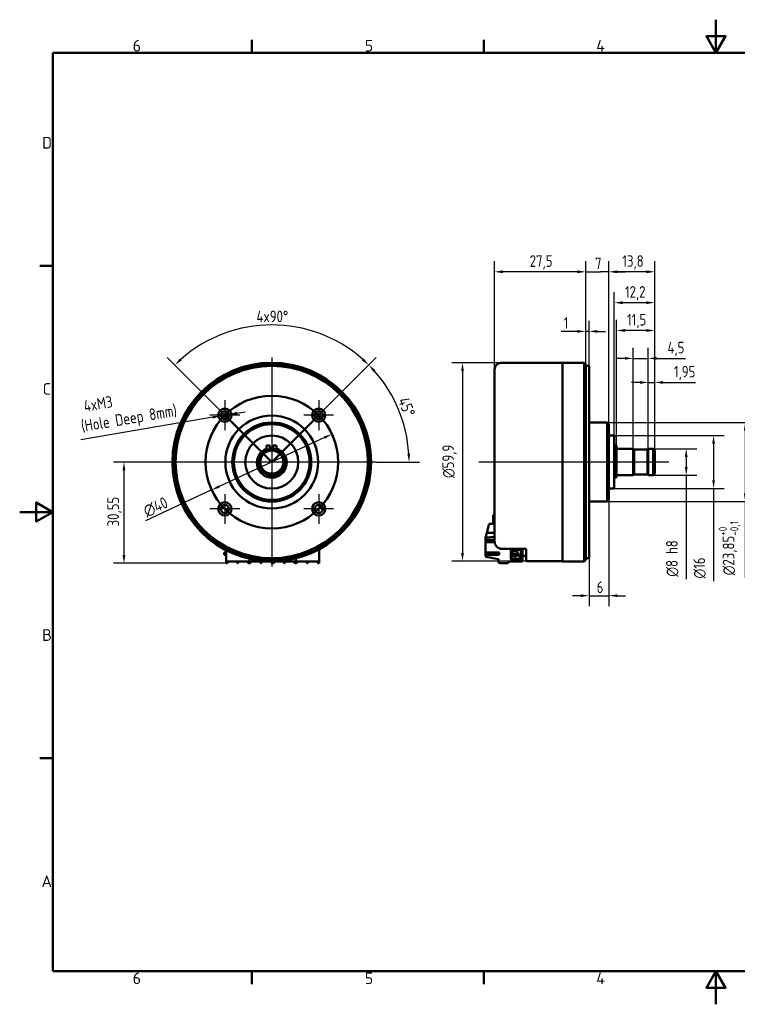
# Model space of a CAD drawing. Header units: millimetres. Extents: x 0 to 420, y 0 to 297.
# Tile 1 of 4: x 0 to 216, y 0 to 297. Entities that reach past the tile are written whole.
import ezdxf

# ---------------------------------------------------------------- set-up
doc = ezdxf.new("R2010")
doc.units = ezdxf.units.MM
for name, color, linetype, lineweight in [('Bemaßungen(DIN)', 7, 'Continuous', 25), ('Linien mit spezieller Bezeichnung(DIN)', 7, 'Continuous', 50), ('Mittellinie(DIN)', 7, 'Continuous', 25), ('Mittelpunktmarkierung(DIN)', 7, 'Continuous', 25), ('Rahmen_0', 7, 'Continuous', 50), ('Rahmen_2', 7, 'Continuous', 50), ('Sichtbare Kanten(DIN)', 7, 'Continuous', 50), ('Skizziergeometrie(DIN)', 7, 'Continuous', 50)]:
    doc.layers.add(name, color=color, linetype=linetype, lineweight=lineweight)
doc.styles.add('Aktuell-DIN', font='isocpeur.ttf', dxfattribs={"width": 0.8})
doc.styles.add('Rahmen_1', font='isocpeur.ttf')
doc.dimstyles.new('STANDARD-DIN - Methode 2b', dxfattribs={"dimtxt": 3.5, "dimasz": 2.5, "dimexe": 3.175, "dimexo": 0, "dimgap": 0.8, "dimtad": 1, "dimrnd": 1e-08, "dimtxsty": 'Aktuell-DIN', "dimcen": 0.09, "dimdle": 10, "dimclrd": 7, "dimclre": 7, "dimclrt": 7, "dimadec": 0, "dimazin": 2, "dimtfac": 0.714286, "dimtmove": 0, "dimatfit": 3, "dimfxl": 1, "dimtolj": 1, "dimlwd": 25, "dimlwe": 25, "dimarcsym": 0})

# ---------------------------------------------------------------- blocks, each defined once
blk = doc.blocks.new('Ränder Standardrahmen')
at = {"layer": 'Rahmen_0'}
for p, q in [((70, 287), (70, 290.9)), ((140, 287), (140, 290.9)), ((10, 222.75), (6.1, 222.75)), ((10, 74.25), (6.1, 74.25)), ((70, 10), (70, 6.1)), ((140, 10), (140, 6.1))]:
    blk.add_line(p, q, dxfattribs=at)
at = {"layer": 'Rahmen_0', "flags": 128}
for points in [[(210, 297), (210, 287), (207.11, 292), (212.89, 292), (210, 287)], [(10, 10), (10, 287), (410, 287), (410, 10), (10, 10)], [(0, 148.5), (10, 148.5), (5, 151.39), (5, 145.61), (10, 148.5)], [(210, 0), (210, 10), (207.11, 5), (212.89, 5), (210, 10)]]:
    blk.add_lwpolyline(points, dxfattribs=at)
at = {"layer": 'Rahmen_2', "char_height": 3.5, "attachment_point": 7, "style": 'Rahmen_1'}
for s, insert in [('6', (34.08, 287.4)), ('5', (104.08, 287.4)), ('4', (173.9, 287.4)), ('D', (6.75, 258.13)), ('C', (6.93, 183.88)), ('B', (6.75, 109.63)), ('A', (6.58, 35.38)), ('6', (34.08, 6.1)), ('5', (104.08, 6.1)), ('4', (173.9, 6.1))]:
    blk.add_mtext(s, dxfattribs=dict(at, insert=insert))
blk = doc.blocks.new('*D8')
at = {"layer": 'Bemaßungen(DIN)', "color": 7, "linetype": 'Continuous', "lineweight": 25, "transparency": 16777216}
for p, q in [((143.23, 191.47), (143.23, 224.12)), ((170.73, 193.02), (170.73, 224.12)), ((168.23, 220.95), (145.73, 220.95))]:
    blk.add_line(p, q, dxfattribs=at)
at = {"layer": 'Bemaßungen(DIN)', "color": 7, "linetype": 'Continuous', "transparency": 16777216}
for points in [[(145.73, 221.37), (145.73, 220.53), (143.23, 220.95)], [(168.23, 221.37), (168.23, 220.53), (170.73, 220.95)]]:
    blk.add_solid(points, dxfattribs=at)
at = {"layer": 'Defpoints', "color": 0, "linetype": 'Continuous', "transparency": 16777216}
for p in [(143.23, 220.95), (143.23, 191.47), (170.73, 193.02)]:
    blk.add_point(p, dxfattribs=at)
at = {"layer": 'Bemaßungen(DIN)', "color": 7, "linetype": 'Continuous', "lineweight": 25, "transparency": 16777216, "insert": (153.83, 225.95), "char_height": 3.5, "attachment_point": 1, "style": 'Aktuell-DIN'}
blk.add_mtext('\\A1;27,5', dxfattribs=at)
blk = doc.blocks.new('*D9')
at = {"layer": 'Bemaßungen(DIN)', "color": 7, "linetype": 'Continuous', "lineweight": 25, "transparency": 16777216}
for p, q in [((170.73, 193.02), (170.73, 224.12)), ((177.73, 174.99), (177.73, 224.12)), ((168.23, 220.95), (165.73, 220.95)), ((170.73, 220.95), (173.23, 220.95)), ((173.23, 220.95), (175.23, 220.95)), ((177.73, 220.95), (175.23, 220.95)), ((180.23, 220.95), (182.73, 220.95))]:
    blk.add_line(p, q, dxfattribs=at)
at = {"layer": 'Bemaßungen(DIN)', "color": 7, "linetype": 'Continuous', "transparency": 16777216}
for points in [[(168.23, 221.37), (168.23, 220.53), (170.73, 220.95)], [(180.23, 221.37), (180.23, 220.53), (177.73, 220.95)]]:
    blk.add_solid(points, dxfattribs=at)
at = {"layer": 'Defpoints', "color": 0, "linetype": 'Continuous', "transparency": 16777216}
for p in [(177.73, 220.95), (170.73, 193.02), (177.73, 174.99)]:
    blk.add_point(p, dxfattribs=at)
at = {"layer": 'Bemaßungen(DIN)', "color": 7, "linetype": 'Continuous', "lineweight": 25, "transparency": 16777216, "insert": (173.53, 225.25), "char_height": 3.5, "attachment_point": 1, "style": 'Aktuell-DIN'}
blk.add_mtext('\\A1;7', dxfattribs=at)
blk = doc.blocks.new('*D10')
at = {"layer": 'Bemaßungen(DIN)', "color": 7, "linetype": 'Continuous', "lineweight": 25, "transparency": 16777216}
for p, q in [((170.73, 193.02), (170.73, 206.15)), ((171.73, 192.57), (171.73, 206.15)), ((168.23, 202.98), (163.29, 202.98)), ((171.73, 202.98), (170.73, 202.98)), ((174.23, 202.98), (176.73, 202.98))]:
    blk.add_line(p, q, dxfattribs=at)
at = {"layer": 'Bemaßungen(DIN)', "color": 7, "linetype": 'Continuous', "transparency": 16777216}
for points in [[(168.23, 203.39), (168.23, 202.56), (170.73, 202.98)], [(174.23, 203.39), (174.23, 202.56), (171.73, 202.98)]]:
    blk.add_solid(points, dxfattribs=at)
at = {"layer": 'Defpoints', "color": 0, "linetype": 'Continuous', "transparency": 16777216}
for p in [(170.73, 202.98), (170.73, 193.02), (171.73, 192.57)]:
    blk.add_point(p, dxfattribs=at)
at = {"layer": 'Bemaßungen(DIN)', "color": 7, "linetype": 'Continuous', "lineweight": 25, "transparency": 16777216, "insert": (164.09, 207.28), "char_height": 3.5, "attachment_point": 1, "style": 'Aktuell-DIN'}
blk.add_mtext('\\A1;1', dxfattribs=at)
blk = doc.blocks.new('*D11')
at = {"layer": 'Bemaßungen(DIN)', "color": 7, "linetype": 'Continuous', "lineweight": 25, "transparency": 16777216}
for p, q in [((191.03, 167.57), (204.21, 167.57)), ((201.03, 165.07), (201.03, 162.07)), ((191.03, 159.57), (204.21, 159.57)), ((201.03, 159.57), (201.03, 128.21))]:
    blk.add_line(p, q, dxfattribs=at)
at = {"layer": 'Bemaßungen(DIN)', "color": 7, "linetype": 'Continuous', "transparency": 16777216}
for points in [[(200.61, 165.07), (201.45, 165.07), (201.03, 167.57)], [(200.61, 162.07), (201.45, 162.07), (201.03, 159.57)]]:
    blk.add_solid(points, dxfattribs=at)
at = {"layer": 'Defpoints', "color": 0, "linetype": 'Continuous', "transparency": 16777216}
for p in [(191.03, 167.57), (191.03, 159.57), (201.03, 159.57)]:
    blk.add_point(p, dxfattribs=at)
at = {"layer": 'Bemaßungen(DIN)', "color": 7, "linetype": 'Continuous', "lineweight": 25, "transparency": 16777216, "insert": (194.96, 129.01), "char_height": 3.5, "attachment_point": 1, "rotation": 90, "style": 'Aktuell-DIN'}
blk.add_mtext('\\A1;{\\fAIGDT|b0|i0;\\H3.5000;\\ln}\\fISOCPEUR|b0|i0;\\H3.5000;8 h8', dxfattribs=at)
blk = doc.blocks.new('*D12')
at = {"layer": 'Bemaßungen(DIN)', "color": 7, "linetype": 'Continuous', "lineweight": 25, "transparency": 16777216}
for p, q in [((179.33, 171.57), (212.46, 171.57)), ((209.29, 169.07), (209.29, 158.07)), ((179.33, 155.57), (212.46, 155.57)), ((209.29, 155.57), (209.29, 127.66))]:
    blk.add_line(p, q, dxfattribs=at)
at = {"layer": 'Bemaßungen(DIN)', "color": 7, "linetype": 'Continuous', "transparency": 16777216}
for points in [[(208.87, 169.07), (209.7, 169.07), (209.29, 171.57)], [(208.87, 158.07), (209.7, 158.07), (209.29, 155.57)]]:
    blk.add_solid(points, dxfattribs=at)
at = {"layer": 'Defpoints', "color": 0, "linetype": 'Continuous', "transparency": 16777216}
for p in [(179.33, 171.57), (179.33, 155.57), (209.29, 155.57)]:
    blk.add_point(p, dxfattribs=at)
at = {"layer": 'Bemaßungen(DIN)', "color": 7, "linetype": 'Continuous', "lineweight": 25, "transparency": 16777216, "insert": (203.22, 128.46), "char_height": 3.5, "attachment_point": 1, "rotation": 90, "style": 'Aktuell-DIN'}
blk.add_mtext('\\A1;{\\fAIGDT|b0|i0;\\H3.5000;\\ln}\\fISOCPEUR|b0|i0;\\H3.5000;16', dxfattribs=at)
blk = doc.blocks.new('*D13')
at = {"layer": 'Bemaßungen(DIN)', "color": 7, "linetype": 'Continuous', "lineweight": 25, "transparency": 16777216}
for p, q in [((177.23, 175.49), (222, 175.49)), ((218.83, 172.99), (218.83, 154.14)), ((177.23, 151.64), (222, 151.64)), ((218.83, 151.64), (218.83, 128.63))]:
    blk.add_line(p, q, dxfattribs=at)
at = {"layer": 'Bemaßungen(DIN)', "color": 7, "linetype": 'Continuous', "transparency": 16777216}
for points in [[(218.41, 172.99), (219.24, 172.99), (218.83, 175.49)], [(218.41, 154.14), (219.24, 154.14), (218.83, 151.64)]]:
    blk.add_solid(points, dxfattribs=at)
at = {"layer": 'Defpoints', "color": 0, "linetype": 'Continuous', "transparency": 16777216}
for p in [(177.23, 175.49), (177.23, 151.64), (218.83, 151.64)]:
    blk.add_point(p, dxfattribs=at)
at = {"layer": 'Bemaßungen(DIN)', "color": 7, "linetype": 'Continuous', "lineweight": 25, "transparency": 16777216, "insert": (210.79, 129.43), "char_height": 3.5, "attachment_point": 1, "rotation": 90, "style": 'Aktuell-DIN'}
blk.add_mtext('\\A1;{\\fAIGDT|b0|i0;\\H3.5000;\\ln}\\fISOCPEUR|b0|i0;\\H3.5000;23,85{\\H2.5;\\S+0^ -0,1;}', dxfattribs=at)
blk = doc.blocks.new('*D14')
at = {"layer": 'Bemaßungen(DIN)', "color": 7, "linetype": 'Continuous', "lineweight": 25, "transparency": 16777216}
for p, q in [((170.23, 193.52), (130.38, 193.52)), ((133.56, 191.02), (133.56, 136.12)), ((170.23, 133.62), (130.38, 133.62))]:
    blk.add_line(p, q, dxfattribs=at)
at = {"layer": 'Bemaßungen(DIN)', "color": 7, "linetype": 'Continuous', "transparency": 16777216}
for points in [[(133.14, 191.02), (133.97, 191.02), (133.56, 193.52)], [(133.14, 136.12), (133.97, 136.12), (133.56, 133.62)]]:
    blk.add_solid(points, dxfattribs=at)
at = {"layer": 'Defpoints', "color": 0, "linetype": 'Continuous', "transparency": 16777216}
for p in [(170.23, 193.52), (133.56, 133.62), (170.23, 133.62)]:
    blk.add_point(p, dxfattribs=at)
at = {"layer": 'Bemaßungen(DIN)', "color": 7, "linetype": 'Continuous', "lineweight": 25, "transparency": 16777216, "insert": (127.49, 158.76), "char_height": 3.5, "attachment_point": 1, "rotation": 90, "style": 'Aktuell-DIN'}
blk.add_mtext('\\A1;{\\fAIGDT|b0|i0;\\H3.5000;\\ln}\\fISOCPEUR|b0|i0;\\H3.5000;59,9', dxfattribs=at)
blk = doc.blocks.new('*D15')
at = {"layer": 'Bemaßungen(DIN)', "color": 7, "linetype": 'Continuous', "lineweight": 25, "transparency": 16777216}
for p, q in [((91.91, 170.94), (60.16, 156.2)), ((57.89, 155.14), (37.94, 145.88))]:
    blk.add_line(p, q, dxfattribs=at)
at = {"layer": 'Bemaßungen(DIN)', "color": 7, "linetype": 'Continuous', "transparency": 16777216}
for points in [[(91.73, 171.31), (92.08, 170.56), (94.17, 171.99)], [(59.99, 156.57), (60.34, 155.82), (57.89, 155.14)]]:
    blk.add_solid(points, dxfattribs=at)
at = {"layer": 'Defpoints', "color": 0, "linetype": 'Continuous', "transparency": 16777216}
for p in [(94.17, 171.99), (57.89, 155.14)]:
    blk.add_point(p, dxfattribs=at)
at = {"layer": 'Bemaßungen(DIN)', "color": 7, "linetype": 'Continuous', "lineweight": 25, "transparency": 16777216, "insert": (36.85, 150.11), "char_height": 3.5, "attachment_point": 1, "rotation": 24.9089, "style": 'Aktuell-DIN'}
blk.add_mtext('\\A1;∅40', dxfattribs=at)
blk = doc.blocks.new('*D16')
at = {"layer": 'Bemaßungen(DIN)', "color": 7, "linetype": 'Continuous', "lineweight": 25, "transparency": 16777216}
for p, q in [((76.03, 163.57), (44.53, 195.07)), ((76.04, 163.57), (107.53, 195.07))]:
    blk.add_line(p, q, dxfattribs=at)
blk.add_arc((76.03, 163.57), 41.37, 48.4626, 131.5374, dxfattribs=at)
at = {"layer": 'Bemaßungen(DIN)', "color": 7, "linetype": 'Continuous', "transparency": 16777216}
for points in [[(48.88, 194.23), (48.31, 194.84), (46.78, 192.82)], [(103.75, 194.84), (103.18, 194.23), (105.29, 192.82)]]:
    blk.add_solid(points, dxfattribs=at)
at = {"layer": 'Defpoints', "color": 0, "linetype": 'Continuous', "transparency": 16777216}
for p in [(86.74, 203.53), (76.03, 163.57), (76.03, 163.57), (76.04, 163.57)]:
    blk.add_point(p, dxfattribs=at)
at = {"layer": 'Bemaßungen(DIN)', "color": 7, "linetype": 'Continuous', "lineweight": 25, "transparency": 16777216, "insert": (71.41, 209.24), "char_height": 3.5, "attachment_point": 1, "style": 'Aktuell-DIN'}
blk.add_mtext('\\A1;\\fISOCPEUR|b0|i0;\\H3.5000;4x90°', dxfattribs=at)
blk = doc.blocks.new('*D17')
at = {"layer": 'Bemaßungen(DIN)', "color": 7, "linetype": 'Continuous', "lineweight": 25, "transparency": 16777216}
for p, q in [((65.57, 178.33), (68.03, 178.75)), ((58.22, 177.08), (18.46, 170.31)), ((63.1, 177.91), (60.68, 177.5))]:
    blk.add_line(p, q, dxfattribs=at)
at = {"layer": 'Bemaßungen(DIN)', "color": 7, "linetype": 'Continuous', "transparency": 16777216}
for points in [[(65.5, 178.74), (65.64, 177.92), (63.1, 177.91)], [(58.15, 177.49), (58.28, 176.67), (60.68, 177.5)]]:
    blk.add_solid(points, dxfattribs=at)
at = {"layer": 'Defpoints', "color": 0, "linetype": 'Continuous', "transparency": 16777216}
for p in [(60.68, 177.5), (63.1, 177.91)]:
    blk.add_point(p, dxfattribs=at)
at = {"layer": 'Bemaßungen(DIN)', "color": 7, "linetype": 'Continuous', "lineweight": 25, "transparency": 16777216, "insert": (17.31, 181.82), "char_height": 3.5, "attachment_point": 1, "rotation": 9.6617, "style": 'Aktuell-DIN'}
blk.add_mtext('\\A1; \\fISOCPEUR|b0|i0;\\H3.5000;4xM3\\P(Hole Deep 8mm)', dxfattribs=at)
blk = doc.blocks.new('*D21')
at = {"layer": 'Bemaßungen(DIN)', "color": 7, "linetype": 'Continuous', "lineweight": 25, "transparency": 16777216}
for p, q in [((177.73, 152.14), (177.73, 120.09)), ((171.73, 134.57), (171.73, 120.09)), ((169.23, 123.26), (166.73, 123.26)), ((171.73, 123.26), (177.73, 123.26)), ((180.23, 123.26), (182.73, 123.26))]:
    blk.add_line(p, q, dxfattribs=at)
at = {"layer": 'Bemaßungen(DIN)', "color": 7, "linetype": 'Continuous', "transparency": 16777216}
for points in [[(169.23, 123.68), (169.23, 122.84), (171.73, 123.26)], [(180.23, 123.68), (180.23, 122.84), (177.73, 123.26)]]:
    blk.add_solid(points, dxfattribs=at)
at = {"layer": 'Defpoints', "color": 0, "linetype": 'Continuous', "transparency": 16777216}
for p in [(177.73, 152.14), (171.73, 134.57), (177.73, 123.26)]:
    blk.add_point(p, dxfattribs=at)
at = {"layer": 'Bemaßungen(DIN)', "color": 7, "linetype": 'Continuous', "lineweight": 25, "transparency": 16777216, "insert": (174.03, 127.56), "char_height": 3.5, "attachment_point": 1, "style": 'Aktuell-DIN'}
blk.add_mtext('\\A1;6', dxfattribs=at)
blk = doc.blocks.new('*D22')
at = {"layer": 'Bemaßungen(DIN)', "color": 7, "linetype": 'Continuous', "lineweight": 25, "transparency": 16777216}
for p, q in [((76.04, 163.57), (107.55, 195.08)), ((107.53, 163.57), (120.6, 163.57))]:
    blk.add_line(p, q, dxfattribs=at)
blk.add_arc((76.03, 163.57), 41.4, 3.4608, 41.5392, dxfattribs=at)
at = {"layer": 'Bemaßungen(DIN)', "color": 7, "linetype": 'Continuous', "transparency": 16777216}
for points in [[(106.71, 190.73), (107.32, 191.3), (105.3, 192.84)], [(117.77, 166.08), (116.94, 166.05), (117.43, 163.57)]]:
    blk.add_solid(points, dxfattribs=at)
at = {"layer": 'Defpoints', "color": 0, "linetype": 'Continuous', "transparency": 16777216}
for p in [(116.02, 174.28), (76.03, 163.57), (76.04, 163.57), (107.53, 163.57)]:
    blk.add_point(p, dxfattribs=at)
at = {"layer": 'Bemaßungen(DIN)', "color": 7, "linetype": 'Continuous', "lineweight": 25, "transparency": 16777216, "insert": (117.23, 183.51), "char_height": 3.5, "attachment_point": 1, "rotation": 292.5, "style": 'Aktuell-DIN'}
blk.add_mtext('\\A1;45°', dxfattribs=at)
blk = doc.blocks.new('*D23')
at = {"layer": 'Bemaßungen(DIN)', "color": 7, "linetype": 'Continuous', "lineweight": 25, "transparency": 16777216}
for p, q in [((180.03, 167.63), (180.03, 206.43)), ((191.53, 167.07), (191.53, 206.43)), ((189.03, 203.25), (182.53, 203.25))]:
    blk.add_line(p, q, dxfattribs=at)
at = {"layer": 'Bemaßungen(DIN)', "color": 7, "linetype": 'Continuous', "transparency": 16777216}
for points in [[(182.53, 203.67), (182.53, 202.83), (180.03, 203.25)], [(189.03, 203.67), (189.03, 202.83), (191.53, 203.25)]]:
    blk.add_solid(points, dxfattribs=at)
at = {"layer": 'Defpoints', "color": 0, "linetype": 'Continuous', "transparency": 16777216}
for p in [(180.03, 203.25), (180.03, 167.63), (191.53, 167.07)]:
    blk.add_point(p, dxfattribs=at)
at = {"layer": 'Bemaßungen(DIN)', "color": 7, "linetype": 'Continuous', "lineweight": 25, "transparency": 16777216, "insert": (183.19, 208.25), "char_height": 3.5, "attachment_point": 1, "style": 'Aktuell-DIN'}
blk.add_mtext('\\A1;11,5', dxfattribs=at)
blk = doc.blocks.new('*D24')
at = {"layer": 'Bemaßungen(DIN)', "color": 7, "linetype": 'Continuous', "lineweight": 25, "transparency": 16777216}
for p, q in [((179.33, 171.57), (179.33, 214.81)), ((191.53, 167.07), (191.53, 214.81)), ((189.03, 211.64), (181.83, 211.64))]:
    blk.add_line(p, q, dxfattribs=at)
at = {"layer": 'Bemaßungen(DIN)', "color": 7, "linetype": 'Continuous', "transparency": 16777216}
for points in [[(181.83, 212.05), (181.83, 211.22), (179.33, 211.64)], [(189.03, 212.05), (189.03, 211.22), (191.53, 211.64)]]:
    blk.add_solid(points, dxfattribs=at)
at = {"layer": 'Defpoints', "color": 0, "linetype": 'Continuous', "transparency": 16777216}
for p in [(179.33, 211.64), (179.33, 171.57), (191.53, 167.07)]:
    blk.add_point(p, dxfattribs=at)
at = {"layer": 'Bemaßungen(DIN)', "color": 7, "linetype": 'Continuous', "lineweight": 25, "transparency": 16777216, "insert": (182.56, 216.64), "char_height": 3.5, "attachment_point": 1, "style": 'Aktuell-DIN'}
blk.add_mtext('\\A1;12,2', dxfattribs=at)
blk = doc.blocks.new('*D25')
at = {"layer": 'Bemaßungen(DIN)', "color": 7, "linetype": 'Continuous', "lineweight": 25, "transparency": 16777216}
for p, q in [((177.73, 174.99), (177.73, 224.12)), ((191.53, 167.07), (191.53, 224.12)), ((189.03, 220.95), (180.23, 220.95))]:
    blk.add_line(p, q, dxfattribs=at)
at = {"layer": 'Bemaßungen(DIN)', "color": 7, "linetype": 'Continuous', "transparency": 16777216}
for points in [[(180.23, 221.37), (180.23, 220.53), (177.73, 220.95)], [(189.03, 221.37), (189.03, 220.53), (191.53, 220.95)]]:
    blk.add_solid(points, dxfattribs=at)
at = {"layer": 'Defpoints', "color": 0, "linetype": 'Continuous', "transparency": 16777216}
for p in [(177.73, 220.95), (177.73, 174.99), (191.53, 167.07)]:
    blk.add_point(p, dxfattribs=at)
at = {"layer": 'Bemaßungen(DIN)', "color": 7, "linetype": 'Continuous', "lineweight": 25, "transparency": 16777216, "insert": (181.76, 225.95), "char_height": 3.5, "attachment_point": 1, "style": 'Aktuell-DIN'}
blk.add_mtext('\\A1;13,8', dxfattribs=at)
blk = doc.blocks.new('*D26')
at = {"layer": 'Bemaßungen(DIN)', "color": 7, "linetype": 'Continuous', "lineweight": 25, "transparency": 16777216}
for p, q in [((189.58, 167.57), (189.58, 190.75)), ((191.53, 167.07), (191.53, 190.75)), ((187.08, 187.58), (184.58, 187.58)), ((189.58, 187.58), (191.53, 187.58)), ((194.03, 187.58), (203.87, 187.58))]:
    blk.add_line(p, q, dxfattribs=at)
at = {"layer": 'Bemaßungen(DIN)', "color": 7, "linetype": 'Continuous', "transparency": 16777216}
for points in [[(187.08, 187.99), (187.08, 187.16), (189.58, 187.58)], [(194.03, 187.99), (194.03, 187.16), (191.53, 187.58)]]:
    blk.add_solid(points, dxfattribs=at)
at = {"layer": 'Defpoints', "color": 0, "linetype": 'Continuous', "transparency": 16777216}
for p in [(189.58, 187.58), (189.58, 167.57), (191.53, 167.07)]:
    blk.add_point(p, dxfattribs=at)
at = {"layer": 'Bemaßungen(DIN)', "color": 7, "linetype": 'Continuous', "lineweight": 25, "transparency": 16777216, "insert": (197.33, 192.58), "char_height": 3.5, "attachment_point": 1, "style": 'Aktuell-DIN'}
blk.add_mtext('\\A1;1,95', dxfattribs=at)
blk = doc.blocks.new('*D27')
at = {"layer": 'Bemaßungen(DIN)', "color": 7, "linetype": 'Continuous', "lineweight": 25, "transparency": 16777216}
for p, q in [((185.08, 167.57), (185.08, 198.02)), ((189.58, 167.57), (189.58, 198.02)), ((182.58, 194.84), (180.08, 194.84)), ((185.08, 194.84), (189.58, 194.84)), ((192.08, 194.84), (200.8, 194.84))]:
    blk.add_line(p, q, dxfattribs=at)
at = {"layer": 'Bemaßungen(DIN)', "color": 7, "linetype": 'Continuous', "transparency": 16777216}
for points in [[(182.58, 195.26), (182.58, 194.43), (185.08, 194.84)], [(192.08, 195.26), (192.08, 194.43), (189.58, 194.84)]]:
    blk.add_solid(points, dxfattribs=at)
at = {"layer": 'Defpoints', "color": 0, "linetype": 'Continuous', "transparency": 16777216}
for p in [(185.08, 194.84), (185.08, 167.57), (189.58, 167.57)]:
    blk.add_point(p, dxfattribs=at)
at = {"layer": 'Bemaßungen(DIN)', "color": 7, "linetype": 'Continuous', "lineweight": 25, "transparency": 16777216, "insert": (195.38, 199.84), "char_height": 3.5, "attachment_point": 1, "style": 'Aktuell-DIN'}
blk.add_mtext('\\A1;4,5', dxfattribs=at)
blk = doc.blocks.new('*D28')
at = {"layer": 'Bemaßungen(DIN)', "color": 7, "linetype": 'Continuous', "lineweight": 25, "transparency": 16777216}
for p, q in [((44.53, 163.57), (28.28, 163.57)), ((31.45, 161.07), (31.45, 135.52)), ((62.28, 133.02), (28.28, 133.02))]:
    blk.add_line(p, q, dxfattribs=at)
at = {"layer": 'Bemaßungen(DIN)', "color": 7, "linetype": 'Continuous', "transparency": 16777216}
for points in [[(31.03, 161.07), (31.87, 161.07), (31.45, 163.57)], [(31.03, 135.52), (31.87, 135.52), (31.45, 133.02)]]:
    blk.add_solid(points, dxfattribs=at)
at = {"layer": 'Defpoints', "color": 0, "linetype": 'Continuous', "transparency": 16777216}
for p in [(44.53, 163.57), (31.45, 133.02), (62.28, 133.02)]:
    blk.add_point(p, dxfattribs=at)
at = {"layer": 'Bemaßungen(DIN)', "color": 7, "linetype": 'Continuous', "lineweight": 25, "transparency": 16777216, "insert": (26.45, 144.16), "char_height": 3.5, "attachment_point": 1, "rotation": 90, "style": 'Aktuell-DIN'}
blk.add_mtext('\\A1;30,55', dxfattribs=at)

msp = doc.modelspace()

# ---------------------------------------------------------------- linework, layer by layer
at = {"layer": 'Linien mit spezieller Bezeichnung(DIN)'}
msp.add_circle((76.034, 163.566), 20, dxfattribs=at)
at = {"layer": 'Mittellinie(DIN)', "linetype": 'Continuous'}
msp.add_line((195.76, 163.566), (138.489, 163.566), dxfattribs=at)
at = {"layer": 'Mittelpunktmarkierung(DIN)', "linetype": 'Continuous'}
for p, q in [((76.034, 195.066), (76.034, 132.066)), ((61.892, 182.208), (61.892, 173.208)), ((90.176, 182.208), (90.176, 173.208)), ((66.392, 177.708), (57.392, 177.708)), ((94.676, 177.708), (85.676, 177.708)), ((107.534, 163.566), (44.534, 163.566)), ((61.892, 153.924), (61.892, 144.924)), ((90.176, 153.924), (90.176, 144.924)), ((66.392, 149.424), (57.392, 149.424)), ((94.676, 149.424), (85.676, 149.424))]:
    msp.add_line(p, q, dxfattribs=at)
at = {"layer": 'Sichtbare Kanten(DIN)'}
for p, q in [((163.73, 193.466), (145.23, 193.466)), ((163.73, 193.516), (163.73, 133.616)), ((165.601, 193.516), (163.73, 193.516)), ((170.23, 193.516), (168.06, 193.516)), ((170.23, 133.616), (170.23, 193.516)), ((170.73, 193.016), (170.23, 193.516)), ((143.23, 139.73), (143.23, 191.466)), ((170.73, 193.016), (170.73, 134.116)), ((171.73, 192.566), (170.73, 192.566)), ((171.73, 134.566), (171.73, 192.566)), ((63.034, 177.253), (63.034, 178.163)), ((89.034, 178.163), (89.034, 177.253)), ((177.23, 175.491), (171.73, 175.491)), ((177.23, 151.641), (177.23, 175.491)), ((177.73, 174.991), (177.23, 175.491)), ((177.73, 174.991), (177.73, 152.141)), ((179.33, 171.566), (177.73, 171.566)), ((179.33, 155.566), (179.33, 171.566)), ((74.445, 168.538), (75.445, 168.556)), ((74.462, 167.581), (74.445, 168.538)), ((75.445, 168.556), (75.464, 167.525)), ((76.445, 168.574), (77.445, 168.592)), ((76.463, 167.543), (76.445, 168.574)), ((77.445, 168.592), (77.462, 167.634)), ((179.33, 168.592), (180.03, 168.592)), ((179.33, 168.574), (180.03, 168.574)), ((179.33, 168.556), (180.03, 168.556)), ((179.33, 168.538), (180.03, 168.538)), ((179.33, 167.581), (180.03, 167.581)), ((180.03, 168.574), (180.03, 168.592)), ((180.03, 168.556), (180.03, 168.574)), ((180.03, 168.538), (180.03, 168.556)), ((180.03, 167.581), (180.03, 168.538)), ((180.03, 167.581), (180.03, 158.866)), ((180.03, 167.566), (185.08, 167.566)), ((185.08, 159.566), (185.08, 167.566)), ((185.33, 167.316), (185.08, 167.566)), ((185.33, 159.816), (185.33, 167.316)), ((185.33, 167.316), (189.33, 167.316)), ((189.33, 167.316), (189.58, 167.566)), ((189.33, 159.816), (189.33, 167.316)), ((189.58, 167.566), (189.58, 159.566)), ((189.58, 167.566), (191.03, 167.566)), ((191.03, 159.566), (191.03, 167.566)), ((191.53, 167.066), (191.03, 167.566)), ((191.53, 167.066), (191.53, 160.066)), ((179.33, 158.866), (180.03, 158.866)), ((180.03, 159.566), (185.08, 159.566)), ((185.33, 159.816), (185.08, 159.566)), ((185.33, 159.816), (189.33, 159.816)), ((189.33, 159.816), (189.58, 159.566)), ((189.58, 159.566), (191.03, 159.566)), ((191.53, 160.066), (191.03, 159.566)), ((179.33, 155.566), (177.73, 155.566)), ((177.23, 151.641), (171.73, 151.641)), ((177.73, 152.141), (177.23, 151.641)), ((60.697, 149.132), (60.697, 149.715)), ((143.23, 147.616), (142.83, 147.616)), ((142.83, 144.916), (142.83, 147.616)), ((140.932, 142.239), (141.649, 144.915)), ((141.649, 144.915), (141.649, 144.916)), ((141.649, 144.916), (143.23, 144.916)), ((140.53, 140.738), (140.932, 142.239)), ((140.53, 140.738), (140.53, 140.466)), ((140.53, 140.466), (140.53, 140.123)), ((140.53, 140.123), (140.53, 139.409)), ((140.53, 140.123), (143.23, 140.123)), ((143.174, 140.972), (140.814, 140.766)), ((140.932, 142.239), (143.23, 142.239)), ((62.284, 136.959), (62.284, 133.566)), ((90.284, 137.223), (90.284, 133.566)), ((140.53, 139.409), (143.249, 139.409)), ((140.53, 139.409), (140.53, 136.323)), ((145.23, 137.417), (152.73, 137.417)), ((148.13, 136.855), (148.13, 134.277)), ((150.919, 137.066), (148.341, 137.066)), ((151.13, 134.277), (151.13, 136.855)), ((151.63, 137.417), (151.63, 133.566)), ((152.73, 133.666), (152.73, 137.417)), ((61.714, 136.323), (61.977, 136.323)), ((61.714, 136.323), (61.714, 135.609)), ((61.977, 135.609), (61.714, 135.609)), ((62.155, 136.173), (61.977, 136.323)), ((61.977, 135.609), (62.155, 135.759)), ((62.284, 136.173), (62.155, 136.173)), ((62.155, 135.759), (62.284, 135.759)), ((69.284, 134.386), (69.284, 133.566)), ((69.284, 134.386), (69.284, 133.566)), ((83.284, 134.507), (83.284, 133.566)), ((83.284, 134.507), (83.284, 133.566)), ((140.53, 136.323), (144.63, 136.323)), ((140.53, 136.323), (140.53, 135.609)), ((140.53, 135.609), (144.63, 135.609)), ((140.53, 135.609), (140.53, 135.159)), ((144.38, 134.312), (140.695, 134.962)), ((144.38, 133.428), (144.38, 134.312)), ((144.63, 136.323), (144.63, 135.609)), ((148.341, 134.066), (150.919, 134.066)), ((148.455, 135.792), (148.455, 135.779)), ((148.455, 135.242), (148.455, 134.566)), ((148.613, 135.621), (148.853, 135.621)), ((148.853, 135.4), (148.613, 135.4)), ((148.613, 134.407), (150.647, 134.407)), ((149.959, 135.621), (150.199, 135.621)), ((150.647, 135.4), (149.959, 135.4)), ((150.357, 135.779), (150.357, 135.792)), ((150.805, 134.566), (150.805, 135.242)), ((152.73, 135.266), (151.63, 135.266)), ((163.73, 133.666), (152.73, 133.666)), ((170.73, 134.116), (170.23, 133.616)), ((171.73, 134.566), (170.73, 134.566)), ((62.284, 133.566), (62.284, 133.516)), ((62.284, 133.566), (69.284, 133.566)), ((62.284, 133.016), (62.284, 133.516)), ((62.284, 133.016), (62.534, 133.016)), ((62.534, 133.516), (62.534, 133.566)), ((62.534, 133.516), (62.534, 133.016)), ((62.634, 133.189), (62.534, 133.016)), ((62.634, 133.566), (62.634, 133.516)), ((62.634, 133.516), (62.634, 133.189)), ((65.634, 133.516), (65.634, 133.566)), ((65.634, 133.189), (65.634, 133.516)), ((65.634, 133.189), (65.734, 133.016)), ((65.734, 133.516), (65.734, 133.566)), ((65.734, 133.016), (65.734, 133.516)), ((65.834, 133.016), (65.734, 133.016)), ((65.834, 133.516), (65.834, 133.566)), ((65.834, 133.516), (65.834, 133.016)), ((65.934, 133.189), (65.834, 133.016)), ((65.934, 133.566), (65.934, 133.516)), ((65.934, 133.516), (65.934, 133.189)), ((68.934, 133.566), (68.934, 133.516)), ((68.934, 133.189), (68.934, 133.516)), ((69.034, 133.016), (68.934, 133.189)), ((69.034, 133.516), (69.034, 133.566)), ((69.034, 133.016), (69.034, 133.516)), ((69.284, 133.016), (69.034, 133.016)), ((69.284, 133.566), (69.284, 133.516)), ((69.284, 133.566), (76.284, 133.566)), ((69.284, 133.516), (69.284, 133.566)), ((69.284, 133.016), (69.284, 133.516)), ((69.284, 133.516), (69.284, 133.016)), ((69.284, 133.016), (69.534, 133.016)), ((69.534, 133.516), (69.534, 133.566)), ((69.534, 133.516), (69.534, 133.016)), ((69.634, 133.189), (69.534, 133.016)), ((69.634, 133.566), (69.634, 133.516)), ((69.634, 133.516), (69.634, 133.189)), ((72.634, 133.516), (72.634, 133.566)), ((72.634, 133.189), (72.634, 133.516)), ((72.634, 133.189), (72.734, 133.016)), ((72.734, 133.516), (72.734, 133.566)), ((72.734, 133.016), (72.734, 133.516)), ((72.834, 133.016), (72.734, 133.016)), ((72.834, 133.516), (72.834, 133.566)), ((72.834, 133.516), (72.834, 133.016)), ((72.934, 133.189), (72.834, 133.016)), ((72.934, 133.566), (72.934, 133.516)), ((72.934, 133.516), (72.934, 133.189)), ((75.934, 133.566), (75.934, 133.516)), ((75.934, 133.189), (75.934, 133.516)), ((76.034, 133.016), (75.934, 133.189)), ((76.034, 133.516), (76.034, 133.566)), ((76.034, 133.016), (76.034, 133.516)), ((76.284, 133.016), (76.034, 133.016)), ((76.284, 133.617), (76.284, 133.566)), ((76.284, 133.617), (76.284, 133.566)), ((76.284, 133.566), (76.284, 133.516)), ((76.284, 133.566), (83.284, 133.566)), ((76.284, 133.516), (76.284, 133.566)), ((76.284, 133.016), (76.284, 133.516)), ((76.284, 133.516), (76.284, 133.016)), ((76.284, 133.016), (76.534, 133.016)), ((76.534, 133.516), (76.534, 133.566)), ((76.534, 133.516), (76.534, 133.016)), ((76.634, 133.189), (76.534, 133.016)), ((76.634, 133.566), (76.634, 133.516)), ((76.634, 133.516), (76.634, 133.189)), ((79.634, 133.516), (79.634, 133.566)), ((79.634, 133.189), (79.634, 133.516)), ((79.634, 133.189), (79.734, 133.016)), ((79.734, 133.516), (79.734, 133.566)), ((79.734, 133.016), (79.734, 133.516)), ((79.834, 133.016), (79.734, 133.016)), ((79.834, 133.516), (79.834, 133.566)), ((79.834, 133.516), (79.834, 133.016)), ((79.934, 133.189), (79.834, 133.016)), ((79.934, 133.566), (79.934, 133.516)), ((79.934, 133.516), (79.934, 133.189)), ((82.934, 133.566), (82.934, 133.516)), ((82.934, 133.189), (82.934, 133.516)), ((83.034, 133.016), (82.934, 133.189)), ((83.034, 133.516), (83.034, 133.566)), ((83.034, 133.016), (83.034, 133.516)), ((83.284, 133.016), (83.034, 133.016)), ((83.284, 133.566), (83.284, 133.516)), ((83.284, 133.566), (90.284, 133.566)), ((83.284, 133.516), (83.284, 133.566)), ((83.284, 133.016), (83.284, 133.516)), ((83.284, 133.516), (83.284, 133.016)), ((83.284, 133.016), (83.534, 133.016)), ((83.534, 133.516), (83.534, 133.566)), ((83.534, 133.516), (83.534, 133.016)), ((83.634, 133.189), (83.534, 133.016)), ((83.634, 133.566), (83.634, 133.516)), ((83.634, 133.516), (83.634, 133.189)), ((86.634, 133.516), (86.634, 133.566)), ((86.634, 133.189), (86.634, 133.516)), ((86.634, 133.189), (86.734, 133.016)), ((86.734, 133.516), (86.734, 133.566)), ((86.734, 133.016), (86.734, 133.516)), ((86.834, 133.016), (86.734, 133.016)), ((86.834, 133.516), (86.834, 133.566)), ((86.834, 133.516), (86.834, 133.016)), ((86.934, 133.189), (86.834, 133.016)), ((86.934, 133.566), (86.934, 133.516)), ((86.934, 133.516), (86.934, 133.189)), ((89.934, 133.566), (89.934, 133.516)), ((89.934, 133.189), (89.934, 133.516)), ((90.034, 133.016), (89.934, 133.189)), ((90.034, 133.516), (90.034, 133.566)), ((90.034, 133.016), (90.034, 133.516)), ((90.284, 133.016), (90.034, 133.016)), ((90.284, 133.516), (90.284, 133.566)), ((90.284, 133.516), (90.284, 133.016)), ((146.98, 133.016), (144.872, 133.016)), ((147.48, 133.566), (147.48, 133.516)), ((151.63, 133.566), (147.48, 133.566)), ((170.23, 133.616), (163.73, 133.616))]:
    msp.add_line(p, q, dxfattribs=at)
at = {"layer": 'Sichtbare Kanten(DIN)', "flags": 128}
for points in [[(168.06, 193.516), (168.049, 193.515), (168.018, 193.514), (167.966, 193.512), (167.893, 193.509), (167.803, 193.506), (167.699, 193.503), (167.581, 193.5), (167.447, 193.497), (167.301, 193.494), (167.146, 193.492), (166.987, 193.491), (166.83, 193.491), (166.673, 193.491), (166.515, 193.492), (166.36, 193.494), (166.213, 193.497), (166.079, 193.5), (165.961, 193.503), (165.857, 193.506), (165.767, 193.509), (165.694, 193.512), (165.642, 193.514), (165.611, 193.515), (165.601, 193.516)], [(143.23, 139.73), (143.234, 139.593), (143.246, 139.452), (143.265, 139.308), (143.292, 139.165), (143.325, 139.025), (143.364, 138.891), (143.41, 138.764), (143.466, 138.636), (143.531, 138.507), (143.604, 138.381), (143.683, 138.261), (143.766, 138.148), (143.855, 138.046), (143.953, 137.947), (144.061, 137.852), (144.176, 137.764), (144.296, 137.684), (144.417, 137.615), (144.54, 137.558), (144.671, 137.51), (144.81, 137.471), (144.952, 137.441), (145.093, 137.423), (145.23, 137.417)]]:
    msp.add_lwpolyline(points, dxfattribs=at)
at = {"layer": 'Sichtbare Kanten(DIN)'}
for centre, radius in [((76.034, 163.566), 29.95), ((76.034, 163.566), 29.45), ((76.034, 163.566), 29), ((61.892, 177.708), 2), ((61.892, 177.708), 1.23), ((90.176, 177.708), 2), ((90.176, 177.708), 1.23), ((76.034, 163.566), 14), ((76.034, 163.566), 11.925), ((76.034, 163.566), 11.425), ((76.034, 163.566), 8), ((76.034, 163.566), 4), ((76.034, 163.566), 3.5), ((61.892, 149.424), 2), ((61.892, 149.424), 1.23), ((90.176, 149.424), 2), ((90.176, 149.424), 1.23), ((149.406, 135.511), 0.228)]:
    msp.add_circle(centre, radius, dxfattribs=at)
for centre, radius, start, end in [((145.23, 191.466), 2, 90, 180), ((76.037, 163.366), 4.5, 110.48677, 71.54432), ((76.034, 163.566), 4.2, 84.1784, 97.85269), ((140.83, 140.466), 0.3, 93.07676, 180), ((143.13, 141.47), 0.5, 275, 281.53696), ((148.341, 136.855), 0.211, 90, 180), ((149.406, 135.792), 0.951, 0, 180), ((150.919, 136.855), 0.211, 0, 90), ((140.73, 135.159), 0.2, 180, 260), ((148.341, 134.277), 0.211, 180, 270), ((148.613, 135.779), 0.158, 180, 270), ((148.613, 135.242), 0.158, 90, 180), ((148.613, 134.566), 0.158, 180, 270), ((148.853, 135.779), 0.158, 270, 334.11508), ((148.853, 135.242), 0.158, 25.88492, 90), ((149.406, 135.511), 0.457, 25.88492, 154.11508), ((149.406, 135.511), 0.457, 205.88492, 334.11508), ((149.959, 135.779), 0.158, 205.88492, 270), ((149.959, 135.242), 0.158, 90, 154.11508), ((150.199, 135.779), 0.158, 270, 0), ((150.647, 135.242), 0.158, 0, 90), ((150.647, 134.566), 0.158, 270, 0), ((150.919, 134.277), 0.211, 270, 0), ((144.872, 133.516), 0.5, 190.08142, 270), ((146.98, 133.516), 0.5, 270, 0)]:
    msp.add_arc(centre, radius, start, end, dxfattribs=at)
at = {"layer": 'Skizziergeometrie(DIN)'}
for q in [(61.892, 177.708), (90.176, 177.708)]:
    msp.add_line((76.034, 163.566), q, dxfattribs=at)

# ---------------------------------------------------------------- block references
msp.add_blockref('Ränder Standardrahmen', (0, 0))

# ---------------------------------------------------------------- dimensions: what is measured, and where the dimension line sits
at = {"layer": 'Bemaßungen(DIN)', "color": 7, "linetype": 'Continuous', "lineweight": 25}
for base, p1, p2, override, picture, middle in [((143.23, 220.95), (170.73, 193.016), (143.23, 191.466), {"dimgap": 0.8, "dimdec": 2, "dimtol": 0, "dimlim": 0, "dimtp": 0, "dimtm": 0, "dimtdec": 2, "dimtofl": 0, "dimatfit": 1}, '*D8', (156.98, 220.95)), ((177.73, 220.95), (191.53, 167.066), (177.73, 174.991), {"dimgap": 0.8, "dimdec": 2, "dimtol": 0, "dimlim": 0, "dimtp": 0, "dimtm": 0, "dimtdec": 2, "dimtofl": 0, "dimatfit": 1}, '*D25', (184.63, 220.95)), ((177.73, 220.95), (170.73, 193.016), (177.73, 174.991), {"dimgap": 0.8, "dimdec": 2, "dimtol": 0, "dimlim": 0, "dimtp": 0, "dimtm": 0, "dimtdec": 2, "dimtofl": 0}, '*D9', (174.23, 220.95)), ((179.33, 211.637), (191.53, 167.066), (179.33, 171.566), {"dimgap": 0.8, "dimdec": 2, "dimtol": 0, "dimlim": 0, "dimtp": 0, "dimtm": 0, "dimtdec": 2, "dimtofl": 0, "dimatfit": 1}, '*D24', (185.43, 211.637)), ((180.03, 203.25), (191.53, 167.066), (180.03, 167.634), {"dimgap": 0.8, "dimdec": 2, "dimtol": 0, "dimlim": 0, "dimtp": 0, "dimtm": 0, "dimtdec": 2, "dimtofl": 0, "dimatfit": 1}, '*D23', (185.78, 203.25)), ((185.08, 194.842), (189.58, 167.566), (185.08, 167.566), {"dimgap": 0.8, "dimdec": 2, "dimtol": 0, "dimlim": 0, "dimtp": 0, "dimtm": 0, "dimtdec": 2, "dimtofl": 1, "dimatfit": 1}, '*D27', (197.69, 194.842)), ((189.58, 187.576), (191.53, 167.066), (189.58, 167.566), {"dimgap": 0.8, "dimdec": 2, "dimtol": 0, "dimlim": 0, "dimtp": 0, "dimtm": 0, "dimtdec": 2, "dimtofl": 1, "dimatfit": 1}, '*D26', (200.2, 187.576))]:
    dim = msp.add_linear_dim(base=base, p1=p1, p2=p2, dimstyle='STANDARD-DIN - Methode 2b', override=override, dxfattribs=at)
    dim.commit()
    dim.dimension.update_dxf_attribs({"geometry": picture, "text_midpoint": middle, "dimtype": 160})
dim = msp.add_angular_dim_3p(base=(86.742, 203.53), center=(76.034, 163.566), p1=(76.041, 163.573), p2=(76.027, 163.573), text='\\fISOCPEUR|b0|i0;\\H3.5000;4x<>', dimstyle='STANDARD-DIN - Methode 2b', override={"dimgap": 0.8, "dimadec": 0, "dimtol": 0, "dimlim": 0, "dimtp": 0, "dimtm": 0, "dimtdec": 0}, dxfattribs=at)
dim.commit()
dim.dimension.update_dxf_attribs({"geometry": '*D16', "text_midpoint": (76.034, 204.939), "dimtype": 165})
for base, p1, p2, angle, override, picture, middle in [((170.73, 202.978), (171.73, 192.566), (170.73, 193.016), 180, {"dimgap": 0.8, "dimdec": 2, "dimtol": 0, "dimlim": 0, "dimtp": 0, "dimtm": 0, "dimtdec": 2, "dimtofl": 1, "dimatfit": 1}, '*D10', (164.51, 202.978)), ((31.452, 133.016), (44.534, 163.566), (62.284, 133.016), 90, {"dimgap": 0.8, "dimdec": 2, "dimtol": 0, "dimlim": 0, "dimtp": 0, "dimtm": 0, "dimtdec": 2, "dimtofl": 0, "dimatfit": 1}, '*D28', (31.452, 148.291)), ((177.73, 123.262), (171.73, 134.566), (177.73, 152.141), 180, {"dimgap": 0.8, "dimdec": 2, "dimtol": 0, "dimlim": 0, "dimtp": 0, "dimtm": 0, "dimtdec": 2, "dimtofl": 1, "dimatfit": 1}, '*D21', (174.73, 123.262))]:
    dim = msp.add_linear_dim(base=base, p1=p1, p2=p2, angle=angle, dimstyle='STANDARD-DIN - Methode 2b', override=override, dxfattribs=at)
    dim.commit()
    dim.dimension.update_dxf_attribs({"geometry": picture, "text_midpoint": middle, "dimtype": 160})
dim = msp.add_angular_dim_3p(base=(116.019, 174.28), center=(76.034, 163.566), p1=(107.534, 163.566), p2=(76.041, 163.573), dimstyle='STANDARD-DIN - Methode 2b', override={"dimgap": 0.8, "dimadec": 0, "dimtol": 0, "dimlim": 0, "dimtp": 0, "dimtm": 0, "dimtdec": 0}, dxfattribs=at)
dim.commit()
dim.dimension.update_dxf_attribs({"geometry": '*D22', "text_midpoint": (114.278, 179.407), "dimtype": 165})
for base, p1, p2, text, override, picture, middle in [((133.555, 133.616), (170.23, 193.516), (170.23, 133.616), '{\\fAIGDT|b0|i0;\\H3.5000;\\ln}\\fISOCPEUR|b0|i0;\\H3.5000;<>', {"dimgap": 0.8, "dimdec": 2, "dimtol": 0, "dimlim": 0, "dimtp": 0, "dimtm": 0, "dimtdec": 2, "dimtofl": 0, "dimatfit": 1}, '*D14', (133.555, 163.566)), ((218.826, 151.641), (177.23, 175.491), (177.23, 151.641), '{\\fAIGDT|b0|i0;\\H3.5000;\\ln}\\fISOCPEUR|b0|i0;\\H3.5000;<>', {"dimgap": 0.8, "dimdec": 2, "dimtol": 1, "dimlim": 0, "dimtp": 0, "dimtm": 0.1, "dimtdec": 2, "dimtofl": 0, "dimatfit": 2}, '*D13', (218.826, 137.399)), ((209.287, 155.566), (179.33, 171.566), (179.33, 155.566), '{\\fAIGDT|b0|i0;\\H3.5000;\\ln}\\fISOCPEUR|b0|i0;\\H3.5000;<>', {"dimgap": 0.8, "dimdec": 2, "dimtol": 0, "dimlim": 0, "dimtp": 0, "dimtm": 0, "dimtdec": 2, "dimtofl": 0, "dimatfit": 2}, '*D12', (209.287, 131.516)), ((201.03, 159.566), (191.03, 167.566), (191.03, 159.566), '{\\fAIGDT|b0|i0;\\H3.5000;\\ln}\\fISOCPEUR|b0|i0;\\H3.5000;<> h8', {"dimdec": 2, "dimtp": 0, "dimtm": 0, "dimtdec": 2, "dimtofl": 0, "dimatfit": 2}, '*D11', (201.03, 134.16))]:
    dim = msp.add_linear_dim(base=base, p1=p1, p2=p2, angle=90, text=text, dimstyle='STANDARD-DIN - Methode 2b', override=override, dxfattribs=at)
    dim.commit()
    dim.dimension.update_dxf_attribs({"geometry": picture, "text_midpoint": middle, "dimtype": 160})
dim = msp.add_diameter_dim_2p(p1=(63.104, 177.914), p2=(60.68, 177.502), text=' \\fISOCPEUR|b0|i0;\\H3.5000;4xM3\\P(Hole Deep 8mm)', dimstyle='STANDARD-DIN - Methode 2b', override={"dimgap": 0.8, "dimdec": 2, "dimlfac": 1, "dimtol": 0, "dimlim": 0, "dimtp": 0, "dimtm": 0, "dimtdec": 2, "dimatfit": 2, "dimtvp": -0.25}, dxfattribs=at)
dim.commit()
dim.dimension.update_dxf_attribs({"geometry": '*D17', "text_midpoint": (32.775, 172.751), "dimtype": 163})
dim = msp.add_diameter_dim_2p(p1=(94.173, 171.989), p2=(57.894, 155.142), dimstyle='STANDARD-DIN - Methode 2b', override={"dimgap": 0.8, "dimdec": 2, "dimlfac": 1, "dimtol": 0, "dimlim": 0, "dimtp": 0, "dimtm": 0, "dimtdec": 2, "dimatfit": 2}, dxfattribs=at)
dim.commit()
dim.dimension.update_dxf_attribs({"geometry": '*D15', "text_midpoint": (41.459, 147.51), "dimtype": 163})

doc.saveas('drawing.dxf')
